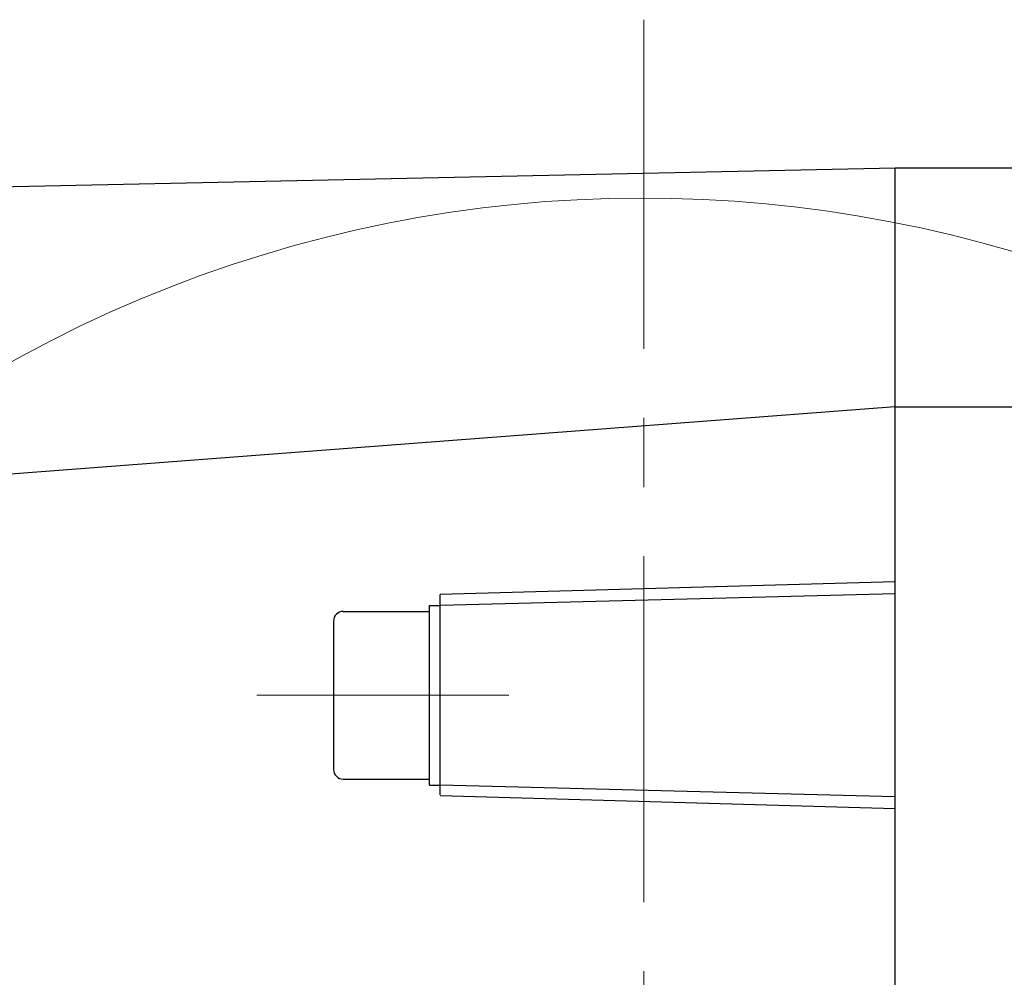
# Model space of a CAD drawing. Header units: millimetres. Extents: x 0 to 1071, y 0 to 742.
# Tile 30 of 130: x 429 to 470, y 321 to 361. Entities that reach past the tile are written whole.
import ezdxf

# ---------------------------------------------------------------- set-up
doc = ezdxf.new("R2010")
doc.units = ezdxf.units.MM
doc.header["$LTSCALE"] = 0.454724
doc.linetypes.add('CENTER', pattern=[50.8, 31.75, -6.35, 6.35, -6.35])
doc.layers.add('NoLayerName_001', color=7, linetype='Continuous')

# ---------------------------------------------------------------- blocks, each defined once
blk = doc.blocks.new('DIM_0005')
at = {"color": 3, "linetype": 'Continuous', "lineweight": 13}
blk.add_arc((54.498, 47.197), 54.498, 300, 210, dxfattribs=at)

msp = doc.modelspace()

# ---------------------------------------------------------------- linework, layer by layer
at = {"layer": 'NoLayerName_001', "color": 4, "linetype": 'CENTER', "lineweight": 13}
for p, q in [((454.961134, 277.477176), (454.961134, 360.51521)), ((438.804654, 332.312609), (449.331426, 332.312609))]:
    msp.add_line(p, q, dxfattribs=at)
at = {"layer": 'NoLayerName_001', "color": 7, "linetype": 'Continuous', "lineweight": 25}
for p, q in [((465.461134, 354.312609), (406.461134, 353.062609)), ((470.461134, 354.312609), (465.461134, 354.312609)), ((465.461134, 313.002264), (465.461134, 354.312609)), ((465.461134, 344.35105), (406.461134, 339.867567)), ((465.461134, 344.35105), (470.461134, 344.35105)), ((465.461134, 337.051401), (446.461134, 336.513433)), ((465.461134, 336.552405), (446.461134, 336.062609)), ((446.461134, 328.160823), (446.461134, 336.513433)), ((442.411134, 335.812609), (446.011134, 335.812609)), ((446.011134, 328.562609), (446.011134, 336.062609)), ((446.011134, 336.062609), (446.461134, 336.062609)), ((442.011134, 335.412609), (442.011134, 329.212609)), ((442.411134, 328.812609), (446.011134, 328.812609)), ((446.011134, 328.562609), (446.461134, 328.562609)), ((465.461134, 328.072813), (446.461134, 328.562609)), ((465.461134, 327.573817), (446.461134, 328.111785))]:
    msp.add_line(p, q, dxfattribs=at)
for centre, start, end in [((442.411134, 335.412609), 90, 180), ((442.411134, 329.212609), 180, 270)]:
    msp.add_arc(centre, 0.4, start, end, dxfattribs=at)

# ---------------------------------------------------------------- block references
at = {"layer": 'NoLayerName_001', "color": 3, "linetype": 'Continuous', "lineweight": 13}
msp.add_blockref('DIM_0005', (400.46286, 251.365738), dxfattribs=at)

doc.saveas('drawing.dxf')
